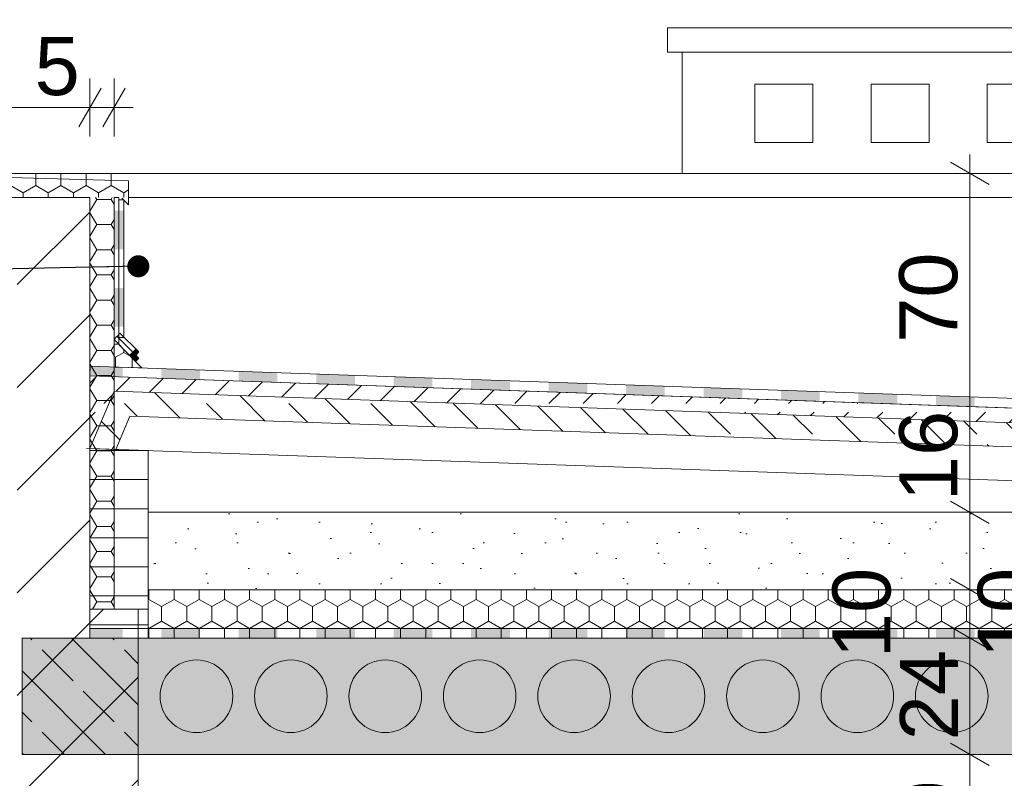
# Model space of a CAD drawing. Header units: centimetres. Extents: x 5703 to 19022, y -2164 to 612.
# Tile 34 of 49: x 16929 to 17132, y -396 to -240. Entities that reach past the tile are written whole.
import ezdxf

# ---------------------------------------------------------------- set-up
doc = ezdxf.new("R2010")
doc.units = ezdxf.units.CM
doc.header["$MEASUREMENT"] = 0
for name, color, linetype in [('810-Ogólne', 7, 'Continuous'), ('810-PZT', 7, 'Continuous'), ('830-Teksty Etykiety', 7, 'Continuous'), ('____PRZEKRÓJ_KRESKI', 7, 'Continuous'), ('MF_KRESKOWANIE', 7, 'Continuous'), ('MF_OKNA', 7, 'Continuous'), ('MF_SCIANY_KONSTR', 7, 'Continuous'), ('MF_SCIANY_KONSTR istn.', 7, 'Continuous'), ('MF_WIDOK', 7, 'Continuous'), ('MF_WYM_DUŻE', 7, 'Continuous'), ('MF_WYMIAR zagospodarowanie', 7, 'Continuous')]:
    doc.layers.add(name, color=color, linetype=linetype)
doc.styles.add('GENERATED_STYLE_3', font='arial.ttf')
doc.dimstyles.new('GENERATED_STYLE__1', dxfattribs={"dimtxt": 12, "dimasz": 6.08, "dimexe": 0.18, "dimexo": 0.0625, "dimgap": 0.09, "dimtad": 1, "dimdec": 0, "dimzin": 0, "dimdsep": 46, "dimtxsty": 'GENERATED_STYLE_3', "dimblk": 'ARROWHEAD_2', "dimblk1": 'ARROWHEAD_2', "dimblk2": 'ARROWHEAD_2', "dimcen": 0.09, "dimse1": 1, "dimse2": 1, "dimclrd": 7, "dimclre": 7, "dimclrt": 7, "dimadec": 0, "dimazin": 0, "dimtfac": 1, "dimtdec": 4, "dimtmove": 0, "dimatfit": 3, "dimfxl": 1, "dimtolj": 1, "dimtzin": 0, "dimarcsym": 0})
doc.dimstyles.new('GENERATED_STYLE__2', dxfattribs={"dimtxt": 12, "dimasz": 6.08, "dimexe": 0.18, "dimexo": 0.0625, "dimgap": 0.09, "dimtad": 1, "dimtih": 1, "dimtoh": 1, "dimdec": 0, "dimzin": 0, "dimdsep": 46, "dimtxsty": 'GENERATED_STYLE_3', "dimblk": 'ARROWHEAD_2', "dimblk1": 'ARROWHEAD_2', "dimblk2": 'ARROWHEAD_2', "dimcen": 0.09, "dimse1": 1, "dimse2": 1, "dimclrd": 7, "dimclre": 7, "dimclrt": 7, "dimadec": 0, "dimazin": 0, "dimtfac": 1, "dimtdec": 4, "dimtmove": 0, "dimatfit": 3, "dimfxl": 1, "dimtolj": 1, "dimtzin": 0, "dimarcsym": 0})
doc.dimstyles.new('GENERATED_STYLE__4', dxfattribs={"dimtxt": 0.18, "dimasz": 9.12, "dimexe": 0.18, "dimexo": 0.0625, "dimgap": 0.09, "dimtad": 0, "dimtih": 1, "dimtoh": 1, "dimdec": 4, "dimzin": 0, "dimdsep": 46, "dimcen": 0.09, "dimadec": 0, "dimazin": 0, "dimtfac": 1, "dimtdec": 4, "dimtmove": 0, "dimatfit": 3, "dimldrblk": 'ARROWHEAD_11', "dimfxl": 1, "dimtolj": 1, "dimtzin": 0, "dimarcsym": 0})
pattern_1 = [(45, (-4821233.928, -1061.357), (-10.60660172, 10.60660172), [])]
pattern_2 = [(90, (-4821233.9283, -1061.3574), (-5.1961524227, 0), [3, -6]), (90, (-4821236.5264, -1056.8574), (-5.1961524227, 0), [3, -6]), (150, (-4821233.9283, -1058.3574), (2.5980762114, 4.5), [3, -6]), (150, (-4821239.1245, -1058.3574), (2.5980762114, 4.5), [3, -6]), (210, (-4821233.9283, -1061.3574), (-2.5980762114, 4.5), [3, -6]), (210, (-4821239.1245, -1061.3574), (-2.5980762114, 4.5), [3, -6])]
pattern_3 = [(315, (-4821233.928, -1061.357), (8.485281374, 8.485281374), []), (315, (-4821229.686, -1057.115), (8.485281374, 8.485281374), [9, -3])]

# ---------------------------------------------------------------- blocks, each defined once
blk = doc.blocks.new('*D4', base_point=(-4821233.93, -1061.36))
at = {"layer": 'MF_WYM_DUŻE', "color": 7, "linetype": 'Continuous', "lineweight": 13, "transparency": 16777216}
for p, q in [((16898.36, -263.76), (16898.36, -251.76)), ((16943.36, -263.76), (16943.36, -251.76)), ((16894.45, -257.76), (16898.36, -257.76)), ((16898.36, -257.76), (16943.36, -257.76))]:
    blk.add_line(p, q, dxfattribs=at)
at = {"layer": 'MF_WYM_DUŻE', "color": 7, "linetype": 'Continuous', "lineweight": 15, "transparency": 16777216}
for p, q in [((16900.67, -253.76), (16896.05, -261.76)), ((16945.67, -253.76), (16941.05, -261.76))]:
    blk.add_line(p, q, dxfattribs=at)
at = {"layer": 'MF_WYM_DUŻE', "color": 7, "lineweight": 13, "transparency": 16777216, "char_height": 12, "attachment_point": 7, "style": 'GENERATED_STYLE_3'}
for s, insert in [('\\A1;{\\pql;\\fArial|b0|i0|c238|p38;45}', (16907.2, -255.36)), ('\\A1;{\\pql;\\fArial|b0|i0|c238|p38;5}', (16931.94, -255.36))]:
    blk.add_mtext(s, dxfattribs=dict(at, insert=insert))
blk = doc.blocks.new('ARROWHEAD_2')
at = {"color": 0, "linetype": 'Continuous', "lineweight": 0}
for p, q in [((-0.378, -0.655), (0.378, 0.655)), ((0, 0), (-1, 0))]:
    blk.add_line(p, q, dxfattribs=at)
blk = doc.blocks.new('*D5', base_point=(-4821233.93, -1061.36))
at = {"layer": 'MF_WYM_DUŻE', "color": 7, "linetype": 'Continuous', "lineweight": 13, "transparency": 16777216}
for p, q in [((16943.36, -263.76), (16943.36, -251.76)), ((16948.36, -263.76), (16948.36, -251.76)), ((16943.36, -257.76), (16948.36, -257.76)), ((16948.36, -257.76), (16952.27, -257.76))]:
    blk.add_line(p, q, dxfattribs=at)
at = {"layer": 'MF_WYM_DUŻE', "color": 7, "linetype": 'Continuous', "lineweight": 15, "transparency": 16777216}
for p, q in [((16945.67, -253.76), (16941.05, -261.76)), ((16946.05, -261.76), (16950.67, -253.76))]:
    blk.add_line(p, q, dxfattribs=at)
blk = doc.blocks.new('*D14', base_point=(-4821233.93, -1061.36))
at = {"layer": 'MF_WYM_DUŻE', "color": 7, "linetype": 'Continuous', "lineweight": 13, "transparency": 16777216}
for p, q in [((18871.69, -271.36), (18871.69, -267.45)), ((18877.69, -271.36), (18865.69, -271.36)), ((18871.69, -1108.36), (18871.69, -271.36)), ((18877.69, -1108.36), (18865.69, -1108.36)), ((18871.69, -1112.27), (18871.69, -1108.36))]:
    blk.add_line(p, q, dxfattribs=at)
at = {"layer": 'MF_WYM_DUŻE', "color": 7, "linetype": 'Continuous', "lineweight": 15, "transparency": 16777216}
for p, q in [((18875.69, -273.67), (18867.69, -269.05)), ((18867.69, -1106.05), (18875.69, -1110.67))]:
    blk.add_line(p, q, dxfattribs=at)
at = {"layer": 'MF_WYM_DUŻE', "color": 7, "lineweight": 13, "transparency": 16777216, "insert": (18869.29, -703.52), "char_height": 12, "attachment_point": 7, "rotation": 90, "style": 'GENERATED_STYLE_3'}
blk.add_mtext('\\A1;{\\pql;\\fArial|b0|i0|c238|p38;837}', dxfattribs=at)
blk = doc.blocks.new('*D20', base_point=(-4821233.93, -1061.36))
at = {"layer": 'MF_WYM_DUŻE', "color": 7, "linetype": 'Continuous', "lineweight": 13, "transparency": 16777216}
for p, q in [((18851.67, -271.36), (18851.67, -267.45)), ((18857.67, -271.36), (18845.67, -271.36)), ((18851.67, -421.36), (18851.67, -271.36)), ((18857.67, -421.36), (18845.67, -421.36))]:
    blk.add_line(p, q, dxfattribs=at)
at = {"layer": 'MF_WYM_DUŻE', "color": 7, "linetype": 'Continuous', "lineweight": 15, "transparency": 16777216}
for p, q in [((18855.67, -273.67), (18847.67, -269.05)), ((18847.67, -419.05), (18855.67, -423.67))]:
    blk.add_line(p, q, dxfattribs=at)
at = {"layer": 'MF_WYM_DUŻE', "color": 7, "lineweight": 13, "transparency": 16777216, "insert": (18849.27, -360.02), "char_height": 12, "attachment_point": 7, "rotation": 90, "style": 'GENERATED_STYLE_3'}
blk.add_mtext('\\A1;{\\pql;\\fArial|b0|i0|c238|p38;150}', dxfattribs=at)
blk = doc.blocks.new('*X27', base_point=(-4821233.93, -1061.36))
at = {"layer": '810-Ogólne', "linetype": 'Continuous', "lineweight": 0, "true_color": 0x000000}
for points in [[(16950.1, -365.36), (16943.36, -365.36), (16943.36, -367.36), (16950.1, -367.36)], [(16958.1, -367.36), (16966.1, -367.36), (16966.1, -365.36), (16958.1, -365.36)], [(16974.1, -367.36), (16982.1, -367.36), (16982.1, -365.36), (16974.1, -365.36)], [(16990.1, -367.36), (16998.1, -367.36), (16998.1, -365.36), (16990.1, -365.36)], [(17006.1, -367.36), (17014.1, -367.36), (17014.1, -365.36), (17006.1, -365.36)], [(17022.1, -367.36), (17030.1, -367.36), (17030.1, -365.36), (17022.1, -365.36)], [(17038.1, -367.36), (17046.1, -367.36), (17046.1, -365.36), (17038.1, -365.36)], [(17054.1, -367.36), (17062.1, -367.36), (17062.1, -365.36), (17054.1, -365.36)], [(17070.1, -367.36), (17078.1, -367.36), (17078.1, -365.36), (17070.1, -365.36)], [(17086.1, -367.36), (17094.1, -367.36), (17094.1, -365.36), (17086.1, -365.36)], [(17102.1, -367.36), (17110.1, -367.36), (17110.1, -365.36), (17102.1, -365.36)], [(17118.1, -367.36), (17126.1, -367.36), (17126.1, -365.36), (17118.1, -365.36)]]:
    blk.add_hatch(color=18, dxfattribs=at).paths.add_polyline_path(points)
blk = doc.blocks.new('*X28', base_point=(-4821233.93, -1061.36))
at = {"layer": '810-Ogólne', "linetype": 'Continuous', "lineweight": 0, "true_color": 0x000000}
for points in [[(16943.36, -313.19), (16950.1, -313.43), (16950.1, -311.43), (16943.43, -311.19)], [(16958.1, -313.71), (16966.1, -313.99), (16966.1, -311.99), (16958.1, -311.71)], [(16974.1, -314.27), (16982.1, -314.55), (16982.1, -312.55), (16974.1, -312.27)], [(16990.1, -314.83), (16998.1, -315.11), (16998.1, -313.11), (16990.1, -312.83)], [(17006.1, -315.39), (17014.1, -315.67), (17014.1, -313.67), (17006.1, -313.39)], [(17022.1, -315.95), (17030.1, -316.23), (17030.1, -314.23), (17022.1, -313.95)], [(17038.1, -314.51), (17038.1, -316.4), (17046.1, -316.4), (17046.1, -314.79)], [(17054.1, -315.07), (17054.1, -316.4), (17062.1, -316.4), (17062.1, -315.35)], [(17046.1, -316.4), (17038.1, -316.4), (17038.1, -316.51), (17046.1, -316.79)], [(17062.1, -316.4), (17054.1, -316.4), (17054.1, -317.07), (17062.1, -317.35)], [(17070.1, -315.63), (17070.1, -316.4), (17078.1, -316.4), (17078.1, -315.91)], [(17078.1, -316.4), (17070.1, -316.4), (17070.1, -317.63), (17078.1, -317.91)], [(17086.1, -316.19), (17086.1, -316.4), (17092.23, -316.4)], [(17086.1, -318.19), (17094.1, -318.47), (17094.1, -316.47), (17092.23, -316.4), (17086.1, -316.4)], [(17102.1, -318.75), (17110.1, -319.03), (17110.1, -317.03), (17102.1, -316.75)], [(17118.1, -319.31), (17126.1, -319.59), (17126.1, -317.59), (17118.1, -317.31)]]:
    blk.add_hatch(color=18, dxfattribs=at).paths.add_polyline_path(points)
blk = doc.blocks.new('*X38', base_point=(-4821233.93, -1061.36))
at = {"layer": '810-Ogólne', "linetype": 'Continuous', "lineweight": 13}
for points in [[(16948.36, -287.04), (16949.36, -287.04), (16949.36, -279.04), (16948.36, -279.04)], [(16948.36, -303.04), (16949.36, -303.04), (16949.36, -295.04), (16948.36, -295.04)]]:
    blk.add_hatch(color=5, dxfattribs=at).paths.add_polyline_path(points)
blk = doc.blocks.new('*X39', base_point=(-4821233.93, -1061.36))
at = {"layer": '810-Ogólne', "linetype": 'Continuous', "lineweight": 13}
blk.add_hatch(color=5, dxfattribs=at).paths.add_polyline_path([(16952.15, -308.22), (16951.49, -308.87), (16952.8, -310.19), (16953.46, -309.53)])
blk = doc.blocks.new('*X40', base_point=(-4821233.93, -1061.36))
at = {"layer": '810-Ogólne', "linetype": 'Continuous', "lineweight": 13}
for points in [[(16949.36, -287.04), (16950.36, -287.04), (16950.36, -279.04), (16949.36, -279.04)], [(16949.36, -303.04), (16950.36, -303.04), (16950.36, -295.04), (16949.36, -295.04)]]:
    blk.add_hatch(color=5, dxfattribs=at).paths.add_polyline_path(points)
blk = doc.blocks.new('*X41', base_point=(-4821233.93, -1061.36))
at = {"layer": '810-Ogólne', "linetype": 'Continuous', "lineweight": 13}
blk.add_hatch(color=5, dxfattribs=at).paths.add_polyline_path([(16952.79, -307.56), (16952.15, -308.22), (16952.83, -308.9), (16953.48, -308.24)])
blk = doc.blocks.new('*D73', base_point=(-4821233.93, -1061.36))
at = {"layer": 'MF_WYM_DUŻE', "color": 7, "linetype": 'Continuous', "lineweight": 15, "transparency": 16777216}
for p, q in [((17151.08, -389.05), (17159.08, -393.67)), ((17151.08, -709.05), (17159.08, -713.67))]:
    blk.add_line(p, q, dxfattribs=at)
at = {"layer": 'MF_WYM_DUŻE', "color": 7, "linetype": 'Continuous', "lineweight": 13, "transparency": 16777216}
for p, q in [((17161.08, -391.36), (17149.08, -391.36)), ((17155.08, -711.36), (17155.08, -391.36)), ((17161.08, -711.36), (17149.08, -711.36))]:
    blk.add_line(p, q, dxfattribs=at)
at = {"layer": 'MF_WYM_DUŻE', "color": 7, "lineweight": 13, "transparency": 16777216, "insert": (17152.68, -565.02), "char_height": 12, "attachment_point": 7, "rotation": 90, "style": 'GENERATED_STYLE_3'}
blk.add_mtext('\\A1;{\\pql;\\fArial|b0|i0|c238|p38;320}', dxfattribs=at)
blk = doc.blocks.new('*D74', base_point=(-4821233.93, -1061.36))
at = {"layer": 'MF_WYM_DUŻE', "color": 7, "linetype": 'Continuous', "lineweight": 15, "transparency": 16777216}
for p, q in [((17151.08, -365.05), (17159.08, -369.67)), ((17151.08, -389.05), (17159.08, -393.67))]:
    blk.add_line(p, q, dxfattribs=at)
at = {"layer": 'MF_WYM_DUŻE', "color": 7, "linetype": 'Continuous', "lineweight": 13, "transparency": 16777216}
for p, q in [((17161.08, -367.36), (17149.08, -367.36)), ((17155.08, -391.36), (17155.08, -367.36)), ((17161.08, -391.36), (17149.08, -391.36))]:
    blk.add_line(p, q, dxfattribs=at)
at = {"layer": 'MF_WYM_DUŻE', "color": 7, "lineweight": 13, "transparency": 16777216, "char_height": 12, "attachment_point": 7, "rotation": 90, "style": 'GENERATED_STYLE_3'}
for s, insert in [('\\A1;{\\pql;\\fArial|b0|i0|c238|p38;10}', (17138.88, -371.47)), ('\\A1;{\\pql;\\fArial|b0|i0|c238|p38;24}', (17152.68, -388.47))]:
    blk.add_mtext(s, dxfattribs=dict(at, insert=insert))
blk = doc.blocks.new('*D75', base_point=(-4821233.93, -1061.36))
at = {"layer": 'MF_WYM_DUŻE', "color": 7, "linetype": 'Continuous', "lineweight": 15, "transparency": 16777216}
for p, q in [((17151.08, -355.05), (17159.08, -359.67)), ((17151.08, -365.05), (17159.08, -369.67))]:
    blk.add_line(p, q, dxfattribs=at)
at = {"layer": 'MF_WYM_DUŻE', "color": 7, "linetype": 'Continuous', "lineweight": 13, "transparency": 16777216}
for p, q in [((17161.08, -357.36), (17149.08, -357.36)), ((17155.08, -367.36), (17155.08, -357.36)), ((17161.08, -367.36), (17149.08, -367.36))]:
    blk.add_line(p, q, dxfattribs=at)
blk = doc.blocks.new('*D76', base_point=(-4821233.93, -1061.36))
at = {"layer": 'MF_WYM_DUŻE', "color": 7, "linetype": 'Continuous', "lineweight": 15, "transparency": 16777216}
for p, q in [((17151.08, -339.05), (17159.08, -343.67)), ((17151.08, -355.05), (17159.08, -359.67))]:
    blk.add_line(p, q, dxfattribs=at)
at = {"layer": 'MF_WYM_DUŻE', "color": 7, "linetype": 'Continuous', "lineweight": 13, "transparency": 16777216}
for p, q in [((17161.08, -341.36), (17149.08, -341.36)), ((17155.08, -357.36), (17155.08, -341.36)), ((17161.08, -357.36), (17149.08, -357.36))]:
    blk.add_line(p, q, dxfattribs=at)
blk = doc.blocks.new('*D77', base_point=(-4821233.93, -1061.36))
at = {"layer": 'MF_WYM_DUŻE', "color": 7, "linetype": 'Continuous', "lineweight": 13, "transparency": 16777216}
for p, q in [((17155.08, -271.36), (17155.08, -267.45)), ((17161.08, -271.36), (17149.08, -271.36)), ((17155.08, -341.36), (17155.08, -271.36)), ((17161.08, -341.36), (17149.08, -341.36))]:
    blk.add_line(p, q, dxfattribs=at)
at = {"layer": 'MF_WYM_DUŻE', "color": 7, "linetype": 'Continuous', "lineweight": 15, "transparency": 16777216}
for p, q in [((17159.08, -273.67), (17151.08, -269.05)), ((17151.08, -339.05), (17159.08, -343.67))]:
    blk.add_line(p, q, dxfattribs=at)
at = {"layer": 'MF_WYM_DUŻE', "color": 7, "lineweight": 13, "transparency": 16777216, "char_height": 12, "attachment_point": 7, "rotation": 90, "style": 'GENERATED_STYLE_3'}
for s, insert in [('\\A1;{\\pql;\\fArial|b0|i0|c238|p38;70}', (17152.68, -306.36)), ('\\A1;{\\pql;\\fArial|b0|i0|c238|p38;16}', (17152.68, -339.05))]:
    blk.add_mtext(s, dxfattribs=dict(at, insert=insert))
blk = doc.blocks.new('*D90', base_point=(-4821233.93, -1061.36))
at = {"layer": 'MF_WYM_DUŻE', "color": 7, "linetype": 'Continuous', "lineweight": 15, "transparency": 16777216}
for p, q in [((17121.08, -389.05), (17129.08, -393.67)), ((17121.08, -419.05), (17129.08, -423.67))]:
    blk.add_line(p, q, dxfattribs=at)
at = {"layer": 'MF_WYM_DUŻE', "color": 7, "linetype": 'Continuous', "lineweight": 13, "transparency": 16777216}
for p, q in [((17131.08, -391.36), (17119.08, -391.36)), ((17125.08, -421.36), (17125.08, -391.36)), ((17131.08, -421.36), (17119.08, -421.36))]:
    blk.add_line(p, q, dxfattribs=at)
at = {"layer": 'MF_WYM_DUŻE', "color": 7, "lineweight": 13, "transparency": 16777216, "insert": (17122.68, -415.46), "char_height": 12, "attachment_point": 7, "rotation": 90, "style": 'GENERATED_STYLE_3'}
blk.add_mtext('\\A1;{\\pql;\\fArial|b0|i0|c238|p38;30}', dxfattribs=at)
blk = doc.blocks.new('*D91', base_point=(-4821233.93, -1061.36))
at = {"layer": 'MF_WYM_DUŻE', "color": 7, "linetype": 'Continuous', "lineweight": 15, "transparency": 16777216}
for p, q in [((17121.08, -365.05), (17129.08, -369.67)), ((17121.08, -389.05), (17129.08, -393.67))]:
    blk.add_line(p, q, dxfattribs=at)
at = {"layer": 'MF_WYM_DUŻE', "color": 7, "linetype": 'Continuous', "lineweight": 13, "transparency": 16777216}
for p, q in [((17131.08, -367.36), (17119.08, -367.36)), ((17125.08, -391.36), (17125.08, -367.36)), ((17131.08, -391.36), (17119.08, -391.36))]:
    blk.add_line(p, q, dxfattribs=at)
at = {"layer": 'MF_WYM_DUŻE', "color": 7, "lineweight": 13, "transparency": 16777216, "char_height": 12, "attachment_point": 7, "rotation": 90, "style": 'GENERATED_STYLE_3'}
for s, insert in [('\\A1;{\\pql;\\fArial|b0|i0|c238|p38;10}', (17108.88, -371.47)), ('\\A1;{\\pql;\\fArial|b0|i0|c238|p38;24}', (17122.68, -388.47))]:
    blk.add_mtext(s, dxfattribs=dict(at, insert=insert))
blk = doc.blocks.new('*D92', base_point=(-4821233.93, -1061.36))
at = {"layer": 'MF_WYM_DUŻE', "color": 7, "linetype": 'Continuous', "lineweight": 15, "transparency": 16777216}
for p, q in [((17121.08, -355.05), (17129.08, -359.67)), ((17121.08, -365.05), (17129.08, -369.67))]:
    blk.add_line(p, q, dxfattribs=at)
at = {"layer": 'MF_WYM_DUŻE', "color": 7, "linetype": 'Continuous', "lineweight": 13, "transparency": 16777216}
for p, q in [((17131.08, -357.36), (17119.08, -357.36)), ((17125.08, -367.36), (17125.08, -357.36)), ((17131.08, -367.36), (17119.08, -367.36))]:
    blk.add_line(p, q, dxfattribs=at)
blk = doc.blocks.new('*D93', base_point=(-4821233.93, -1061.36))
at = {"layer": 'MF_WYM_DUŻE', "color": 7, "linetype": 'Continuous', "lineweight": 15, "transparency": 16777216}
for p, q in [((17121.08, -339.05), (17129.08, -343.67)), ((17121.08, -355.05), (17129.08, -359.67))]:
    blk.add_line(p, q, dxfattribs=at)
at = {"layer": 'MF_WYM_DUŻE', "color": 7, "linetype": 'Continuous', "lineweight": 13, "transparency": 16777216}
for p, q in [((17131.08, -341.36), (17119.08, -341.36)), ((17125.08, -357.36), (17125.08, -341.36)), ((17131.08, -357.36), (17119.08, -357.36))]:
    blk.add_line(p, q, dxfattribs=at)
blk = doc.blocks.new('*D94', base_point=(-4821233.93, -1061.36))
at = {"layer": 'MF_WYM_DUŻE', "color": 7, "linetype": 'Continuous', "lineweight": 13, "transparency": 16777216}
for p, q in [((17125.08, -271.36), (17125.08, -267.45)), ((17131.08, -271.36), (17119.08, -271.36)), ((17125.08, -341.36), (17125.08, -271.36)), ((17131.08, -341.36), (17119.08, -341.36))]:
    blk.add_line(p, q, dxfattribs=at)
at = {"layer": 'MF_WYM_DUŻE', "color": 7, "linetype": 'Continuous', "lineweight": 15, "transparency": 16777216}
for p, q in [((17129.08, -273.67), (17121.08, -269.05)), ((17121.08, -339.05), (17129.08, -343.67))]:
    blk.add_line(p, q, dxfattribs=at)
at = {"layer": 'MF_WYM_DUŻE', "color": 7, "lineweight": 13, "transparency": 16777216, "char_height": 12, "attachment_point": 7, "rotation": 90, "style": 'GENERATED_STYLE_3'}
for s, insert in [('\\A1;{\\pql;\\fArial|b0|i0|c238|p38;70}', (17122.68, -306.36)), ('\\A1;{\\pql;\\fArial|b0|i0|c238|p38;16}', (17122.68, -339.05))]:
    blk.add_mtext(s, dxfattribs=dict(at, insert=insert))
blk = doc.blocks.new('*D102', base_point=(-4821233.93, -1061.36))
at = {"layer": 'MF_WYM_DUŻE', "color": 7, "linetype": 'Continuous', "lineweight": 15, "transparency": 16777216}
for p, q in [((18534.08, -389.05), (18542.08, -393.67)), ((18534.08, -709.05), (18542.08, -713.67))]:
    blk.add_line(p, q, dxfattribs=at)
at = {"layer": 'MF_WYM_DUŻE', "color": 7, "linetype": 'Continuous', "lineweight": 13, "transparency": 16777216}
for p, q in [((18544.08, -391.36), (18532.08, -391.36)), ((18538.08, -711.36), (18538.08, -391.36)), ((18544.08, -711.36), (18532.08, -711.36))]:
    blk.add_line(p, q, dxfattribs=at)
at = {"layer": 'MF_WYM_DUŻE', "color": 7, "lineweight": 13, "transparency": 16777216, "insert": (18535.68, -565.02), "char_height": 12, "attachment_point": 7, "rotation": 90, "style": 'GENERATED_STYLE_3'}
blk.add_mtext('\\A1;{\\pql;\\fArial|b0|i0|c238|p38;320}', dxfattribs=at)
blk = doc.blocks.new('*D103', base_point=(-4821233.93, -1061.36))
at = {"layer": 'MF_WYM_DUŻE', "color": 7, "linetype": 'Continuous', "lineweight": 15, "transparency": 16777216}
for p, q in [((18534.08, -365.05), (18542.08, -369.67)), ((18534.08, -389.05), (18542.08, -393.67))]:
    blk.add_line(p, q, dxfattribs=at)
at = {"layer": 'MF_WYM_DUŻE', "color": 7, "linetype": 'Continuous', "lineweight": 13, "transparency": 16777216}
for p, q in [((18544.08, -367.36), (18532.08, -367.36)), ((18538.08, -391.36), (18538.08, -367.36)), ((18544.08, -391.36), (18532.08, -391.36))]:
    blk.add_line(p, q, dxfattribs=at)
at = {"layer": 'MF_WYM_DUŻE', "color": 7, "lineweight": 13, "transparency": 16777216, "char_height": 12, "attachment_point": 7, "rotation": 90, "style": 'GENERATED_STYLE_3'}
for s, insert in [('\\A1;{\\pql;\\fArial|b0|i0|c238|p38;10}', (18521.88, -371.47)), ('\\A1;{\\pql;\\fArial|b0|i0|c238|p38;24}', (18535.68, -388.47))]:
    blk.add_mtext(s, dxfattribs=dict(at, insert=insert))
blk = doc.blocks.new('*D104', base_point=(-4821233.93, -1061.36))
at = {"layer": 'MF_WYM_DUŻE', "color": 7, "linetype": 'Continuous', "lineweight": 15, "transparency": 16777216}
for p, q in [((18534.08, -355.05), (18542.08, -359.67)), ((18534.08, -365.05), (18542.08, -369.67))]:
    blk.add_line(p, q, dxfattribs=at)
at = {"layer": 'MF_WYM_DUŻE', "color": 7, "linetype": 'Continuous', "lineweight": 13, "transparency": 16777216}
for p, q in [((18544.08, -357.36), (18532.08, -357.36)), ((18538.08, -367.36), (18538.08, -357.36)), ((18544.08, -367.36), (18532.08, -367.36))]:
    blk.add_line(p, q, dxfattribs=at)
blk = doc.blocks.new('*D105', base_point=(-4821233.93, -1061.36))
at = {"layer": 'MF_WYM_DUŻE', "color": 7, "linetype": 'Continuous', "lineweight": 15, "transparency": 16777216}
for p, q in [((18534.08, -339.05), (18542.08, -343.67)), ((18534.08, -355.05), (18542.08, -359.67))]:
    blk.add_line(p, q, dxfattribs=at)
at = {"layer": 'MF_WYM_DUŻE', "color": 7, "linetype": 'Continuous', "lineweight": 13, "transparency": 16777216}
for p, q in [((18544.08, -341.36), (18532.08, -341.36)), ((18538.08, -357.36), (18538.08, -341.36)), ((18544.08, -357.36), (18532.08, -357.36))]:
    blk.add_line(p, q, dxfattribs=at)
blk = doc.blocks.new('*D106', base_point=(-4821233.93, -1061.36))
at = {"layer": 'MF_WYM_DUŻE', "color": 7, "linetype": 'Continuous', "lineweight": 13, "transparency": 16777216}
for p, q in [((18538.08, -270.76), (18538.08, -266.85)), ((18544.08, -270.76), (18532.08, -270.76)), ((18538.08, -341.36), (18538.08, -270.76)), ((18544.08, -341.36), (18532.08, -341.36))]:
    blk.add_line(p, q, dxfattribs=at)
at = {"layer": 'MF_WYM_DUŻE', "color": 7, "linetype": 'Continuous', "lineweight": 15, "transparency": 16777216}
for p, q in [((18542.08, -273.07), (18534.08, -268.45)), ((18534.08, -339.05), (18542.08, -343.67))]:
    blk.add_line(p, q, dxfattribs=at)
at = {"layer": 'MF_WYM_DUŻE', "color": 7, "lineweight": 13, "transparency": 16777216, "char_height": 12, "attachment_point": 7, "rotation": 90, "style": 'GENERATED_STYLE_3'}
for s, insert in [('\\A1;{\\pql;\\fArial|b0|i0|c238|p38;71}', (18535.68, -306.06)), ('\\A1;{\\pql;\\fArial|b0|i0|c238|p38;16}', (18535.68, -339.05))]:
    blk.add_mtext(s, dxfattribs=dict(at, insert=insert))
blk = doc.blocks.new('*D118', base_point=(-4821233.93, -1061.36))
at = {"layer": 'MF_WYM_DUŻE', "color": 7, "linetype": 'Continuous', "lineweight": 15, "transparency": 16777216}
for p, q in [((18564.08, -389.05), (18572.08, -393.67)), ((18564.08, -419.05), (18572.08, -423.67))]:
    blk.add_line(p, q, dxfattribs=at)
at = {"layer": 'MF_WYM_DUŻE', "color": 7, "linetype": 'Continuous', "lineweight": 13, "transparency": 16777216}
for p, q in [((18574.08, -391.36), (18562.08, -391.36)), ((18568.08, -421.36), (18568.08, -391.36)), ((18574.08, -421.36), (18562.08, -421.36))]:
    blk.add_line(p, q, dxfattribs=at)
at = {"layer": 'MF_WYM_DUŻE', "color": 7, "lineweight": 13, "transparency": 16777216, "insert": (18565.68, -415.46), "char_height": 12, "attachment_point": 7, "rotation": 90, "style": 'GENERATED_STYLE_3'}
blk.add_mtext('\\A1;{\\pql;\\fArial|b0|i0|c238|p38;30}', dxfattribs=at)
blk = doc.blocks.new('*D119', base_point=(-4821233.93, -1061.36))
at = {"layer": 'MF_WYM_DUŻE', "color": 7, "linetype": 'Continuous', "lineweight": 15, "transparency": 16777216}
for p, q in [((18564.08, -365.05), (18572.08, -369.67)), ((18564.08, -389.05), (18572.08, -393.67))]:
    blk.add_line(p, q, dxfattribs=at)
at = {"layer": 'MF_WYM_DUŻE', "color": 7, "linetype": 'Continuous', "lineweight": 13, "transparency": 16777216}
for p, q in [((18574.08, -367.36), (18562.08, -367.36)), ((18568.08, -391.36), (18568.08, -367.36)), ((18574.08, -391.36), (18562.08, -391.36))]:
    blk.add_line(p, q, dxfattribs=at)
at = {"layer": 'MF_WYM_DUŻE', "color": 7, "lineweight": 13, "transparency": 16777216, "char_height": 12, "attachment_point": 7, "rotation": 90, "style": 'GENERATED_STYLE_3'}
for s, insert in [('\\A1;{\\pql;\\fArial|b0|i0|c238|p38;10}', (18551.88, -371.47)), ('\\A1;{\\pql;\\fArial|b0|i0|c238|p38;24}', (18565.68, -388.47))]:
    blk.add_mtext(s, dxfattribs=dict(at, insert=insert))
blk = doc.blocks.new('*D120', base_point=(-4821233.93, -1061.36))
at = {"layer": 'MF_WYM_DUŻE', "color": 7, "linetype": 'Continuous', "lineweight": 15, "transparency": 16777216}
for p, q in [((18564.08, -355.05), (18572.08, -359.67)), ((18564.08, -365.05), (18572.08, -369.67))]:
    blk.add_line(p, q, dxfattribs=at)
at = {"layer": 'MF_WYM_DUŻE', "color": 7, "linetype": 'Continuous', "lineweight": 13, "transparency": 16777216}
for p, q in [((18574.08, -357.36), (18562.08, -357.36)), ((18568.08, -367.36), (18568.08, -357.36)), ((18574.08, -367.36), (18562.08, -367.36))]:
    blk.add_line(p, q, dxfattribs=at)
blk = doc.blocks.new('*D121', base_point=(-4821233.93, -1061.36))
at = {"layer": 'MF_WYM_DUŻE', "color": 7, "linetype": 'Continuous', "lineweight": 15, "transparency": 16777216}
for p, q in [((18564.08, -339.05), (18572.08, -343.67)), ((18564.08, -355.05), (18572.08, -359.67))]:
    blk.add_line(p, q, dxfattribs=at)
at = {"layer": 'MF_WYM_DUŻE', "color": 7, "linetype": 'Continuous', "lineweight": 13, "transparency": 16777216}
for p, q in [((18574.08, -341.36), (18562.08, -341.36)), ((18568.08, -357.36), (18568.08, -341.36)), ((18574.08, -357.36), (18562.08, -357.36))]:
    blk.add_line(p, q, dxfattribs=at)
blk = doc.blocks.new('*D122', base_point=(-4821233.93, -1061.36))
at = {"layer": 'MF_WYM_DUŻE', "color": 7, "linetype": 'Continuous', "lineweight": 13, "transparency": 16777216}
for p, q in [((18568.08, -270.76), (18568.08, -266.85)), ((18574.08, -270.76), (18562.08, -270.76)), ((18568.08, -341.36), (18568.08, -270.76)), ((18574.08, -341.36), (18562.08, -341.36))]:
    blk.add_line(p, q, dxfattribs=at)
at = {"layer": 'MF_WYM_DUŻE', "color": 7, "linetype": 'Continuous', "lineweight": 15, "transparency": 16777216}
for p, q in [((18572.08, -273.07), (18564.08, -268.45)), ((18564.08, -339.05), (18572.08, -343.67))]:
    blk.add_line(p, q, dxfattribs=at)
at = {"layer": 'MF_WYM_DUŻE', "color": 7, "lineweight": 13, "transparency": 16777216, "char_height": 12, "attachment_point": 7, "rotation": 90, "style": 'GENERATED_STYLE_3'}
for s, insert in [('\\A1;{\\pql;\\fArial|b0|i0|c238|p38;71}', (18565.68, -306.06)), ('\\A1;{\\pql;\\fArial|b0|i0|c238|p38;16}', (18565.68, -339.05))]:
    blk.add_mtext(s, dxfattribs=dict(at, insert=insert))
blk = doc.blocks.new('ARROWHEAD_11')
at = {"color": 0, "linetype": 'Continuous', "lineweight": 0}
blk.add_line((0, 0), (-1, 0), dxfattribs=at)
at = {"color": 0, "linetype": 'Continuous', "lineweight": 0, "const_width": 0.25, "flags": 128}
blk.add_lwpolyline([(-0.125, 0, 1), (0.125, 0, 1)], format="xyb", close=True, dxfattribs=at)

msp = doc.modelspace()

# ---------------------------------------------------------------- hatches: boundary and pattern name
at = {"layer": '810-Ogólne', "linetype": 'Continuous', "lineweight": 13}
h = msp.add_hatch(dxfattribs=at)
h.set_pattern_fill('CUT_STONE_0002', color=5, style=0, pattern_type=2)
h.set_pattern_definition([(45, (-4821233.928, -1041.357), (-6.36396103, 6.36396103), [0, -6, 0, -9]), (110, (-4821213.928, -1041.357), (8.457233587, 3.07818129), [0, -4.4, 0, -7.6])])
h.paths.add_polyline_path([(17217.43, -341.36), (17217.43, -357.36), (16955.36, -357.36), (16955.36, -341.36)])
at = {"layer": '____PRZEKRÓJ_KRESKI', "linetype": 'Continuous', "lineweight": 13}
h = msp.add_hatch(dxfattribs=at)
h.set_pattern_fill('HEXAGONAL_0002', color=5, style=0, pattern_type=2)
h.set_pattern_definition(pattern_2)
h.paths.add_polyline_path([(16895.36, -276.36), (16951.36, -276.36), (16951.36, -271.36), (16895.36, -271.36)])
h = msp.add_hatch(dxfattribs=at)
h.set_pattern_fill('BLOCZKI_CERAMICZNE_0002', style=0, pattern_type=2)
h.set_pattern_definition(pattern_1)
h.paths.add_polyline_path([(16928.36, -361.36), (16943.36, -361.36), (16943.36, -276.36), (16928.36, -276.36)])
h = msp.add_hatch(dxfattribs=at)
h.set_pattern_fill('HEXAGONAL_0002', color=5, style=0, pattern_type=2)
h.set_pattern_definition([(1e-14, (-5561660.2394, -1061.3574), (0, 5.1961524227), [3, -6]), (1e-14, (-5561655.7394, -1058.7594), (0, 5.1961524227), [3, -6]), (60, (-5561657.2394, -1061.3574), (-4.5, 2.5980762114), [3, -6]), (60, (-5561657.2394, -1056.1613), (-4.5, 2.5980762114), [3, -6]), (120, (-5561660.2394, -1061.3574), (4.5, 2.5980762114), [3, -6]), (120, (-5561660.2394, -1056.1613), (4.5, 2.5980762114), [3, -6])])
h.paths.add_polyline_path([(16943.36, -361.36), (16948.36, -361.36), (16948.36, -276.36), (16943.36, -276.36)])
h = msp.add_hatch(dxfattribs=at)
h.set_pattern_fill('BLOCZKI_CERAMICZNE_0002', style=0, pattern_type=2)
h.set_pattern_definition(pattern_1)
h.paths.add_polyline_path([(16953.36, -361.36), (16928.36, -361.36), (16928.36, -421.36), (16953.36, -421.36)])
at = {"layer": 'MF_KRESKOWANIE', "linetype": 'Continuous', "lineweight": 13}
h = msp.add_hatch(dxfattribs=at)
h.set_pattern_fill('BETON_0002', style=0, pattern_type=2)
h.set_pattern_definition([(45, (-4821233.928, -1061.357), (-7.071067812, 7.071067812), [7.5, -2.5]), (45, (-4821233.928, -1054.286), (-7.071067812, 7.071067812), [7.5, -2.5])])
h.paths.add_polyline_path([(16943.36, -328.2), (16943.36, -313.19), (17525.83, -333.58), (17525.9, -367.36), (17513.23, -348.14), (17508.08, -335.96), (17228.53, -326.17), (17223.53, -338.01), (17218.38, -325.82), (16948.36, -316.36)])
h = msp.add_hatch(dxfattribs=at)
h.set_pattern_fill('BETON_ZBROJONY_0002', style=0, pattern_type=2)
h.set_pattern_definition(pattern_3)
h.paths.add_polyline_path([(16943.36, -328.2), (16948.36, -316.36), (17218.38, -325.82), (17223.53, -338.01), (17218.02, -337.81), (17215.02, -330.7), (16951.62, -321.48), (16948.71, -328.39)])
h = msp.add_hatch(dxfattribs=at)
h.set_pattern_fill('PLANK_FLOOR_PIONOWO_0002', style=0, pattern_type=2)
h.set_pattern_definition([(90, (-4821233.928, -1061.357), (-25, 0), [])])
h.paths.add_polyline_path([(16943.36, -367.36), (16955.36, -367.36), (16955.36, -328.62), (16943.36, -328.2)])
h = msp.add_hatch(dxfattribs=at)
h.set_pattern_fill('HEXAGONAL_0002', style=0, pattern_type=2)
h.set_pattern_definition(pattern_2)
h.paths.add_polyline_path([(16955.36, -367.36), (16955.36, -357.36), (17217.43, -357.36), (17217.43, -367.36)])
at = {"layer": 'MF_KRESKOWANIE', "linetype": 'Continuous', "lineweight": 5, "true_color": 0xbcbcbc}
msp.add_hatch(color=9, dxfattribs=at).paths.add_polyline_path([(16929.36, -391.36), (16953.36, -391.36), (16953.36, -367.36), (16929.36, -367.36)])
at = {"layer": 'MF_KRESKOWANIE', "linetype": 'Continuous', "lineweight": 13}
h = msp.add_hatch(dxfattribs=at)
h.set_pattern_fill('BETON_ZBROJONY_0002', style=0, pattern_type=2)
h.set_pattern_definition(pattern_3)
h.paths.add_polyline_path([(16953.36, -367.36), (16929.36, -367.36), (16929.36, -391.36), (16953.36, -391.36)])
at = {"layer": 'MF_KRESKOWANIE', "linetype": 'Continuous', "lineweight": 0, "true_color": 0x000000}
msp.add_hatch(color=18, dxfattribs=at).paths.add_polyline_path([(16953.36, -367.36), (18722.36, -367.36), (18722.36, -391.36), (16953.36, -391.36)])
at = {"layer": 'MF_WYMIAR zagospodarowanie', "linetype": 'Continuous', "lineweight": 13}
h = msp.add_hatch(dxfattribs=at)
h.set_pattern_fill('STYROPIAN_0002', color=5, style=0, pattern_type=2)
h.set_pattern_definition([(90, (-4821233.9283, -1061.3574), (-3.4641016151, 0), [2, -4]), (90, (-4821235.6604, -1058.3574), (-3.4641016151, 0), [2, -4]), (150, (-4821233.9283, -1059.3574), (1.7320508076, 3), [2, -4]), (150, (-4821237.3924, -1059.3574), (1.7320508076, 3), [2, -4]), (210, (-4821233.9283, -1061.3574), (-1.7320508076, 3), [2, -4]), (210, (-4821237.3924, -1061.3574), (-1.7320508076, 3), [2, -4])])
h.paths.add_polyline_path([(16954.06, -311.5), (16948.36, -311.39), (16948.36, -305.68)])

# ---------------------------------------------------------------- linework, layer by layer
at = {"layer": '810-Ogólne', "color": 5, "linetype": 'Continuous', "lineweight": 13}
for p, q in [((16949.36, -276.36), (16948.36, -276.36)), ((16948.36, -276.36), (16948.36, -306.64)), ((16949.36, -306.64), (16949.36, -276.36)), ((16950.36, -276.79), (16949.36, -276.79)), ((16949.36, -276.79), (16949.36, -305.29)), ((16950.36, -305.29), (16950.36, -276.79)), ((16948.94, -305.01), (16948.36, -305.68)), ((16953.46, -309.53), (16948.94, -305.01)), ((16949.56, -304.38), (16948.98, -305.05)), ((16953.48, -308.24), (16949.56, -304.38)), ((16948.36, -305.68), (16952.8, -310.19)), ((16948.36, -306.64), (16949.36, -306.64)), ((16948.98, -305.05), (16952.83, -308.9)), ((16949.36, -305.29), (16950.36, -305.29)), ((16952.83, -308.9), (16953.48, -308.24)), ((16952.8, -310.19), (16953.46, -309.53))]:
    msp.add_line(p, q, dxfattribs=at)
at = {"layer": '810-Ogólne', "color": 7, "linetype": 'Continuous', "lineweight": 13}
for p, q in [((16943.43, -311.19), (16943.36, -313.19)), ((17526.62, -331.6), (16943.43, -311.19)), ((16943.36, -313.19), (17526.55, -333.6)), ((18732.36, -365.36), (16943.36, -365.36)), ((16943.36, -365.36), (16943.36, -367.36)), ((16943.36, -367.36), (18732.36, -367.36))]:
    msp.add_line(p, q, dxfattribs=at)
at = {"layer": '810-Ogólne', "color": 5, "linetype": 'Continuous', "lineweight": 13, "flags": 128}
msp.add_lwpolyline([(17217.43, -341.36), (17217.43, -357.36), (16955.36, -357.36), (16955.36, -341.36)], close=True, dxfattribs=at)
at = {"layer": '810-PZT', "color": 7, "linetype": 'Continuous', "lineweight": 13, "flags": 128}
for points in [[(17080.69, -252.96), (17092.69, -252.96), (17092.69, -264.96), (17080.69, -264.96)], [(17104.69, -252.96), (17116.69, -252.96), (17116.69, -264.96), (17104.69, -264.96)], [(17128.69, -252.96), (17140.69, -252.96), (17140.69, -264.96), (17128.69, -264.96)]]:
    msp.add_lwpolyline(points, close=True, dxfattribs=at)
at = {"layer": '____PRZEKRÓJ_KRESKI', "color": 7, "linetype": 'Continuous', "lineweight": 13}
for p, q in [((17062.67, -241.33), (17062.67, -241.33)), ((17062.67, -241.33), (17249.36, -241.33)), ((17062.67, -246.33), (17062.67, -241.33)), ((17062.67, -246.33), (17062.67, -241.33)), ((17062.67, -246.33), (17062.67, -246.33)), ((17062.67, -246.33), (17249.36, -246.33)), ((17065.67, -246.33), (17065.67, -271.36)), ((16895.36, -271.36), (16951.36, -271.36)), ((16951.36, -271.36), (17251.36, -271.36)), ((16895.36, -276.36), (16943.36, -276.36)), ((16943.36, -361.36), (16943.36, -276.36)), ((16943.36, -361.36), (16943.36, -276.36)), ((16951.36, -276.36), (17251.36, -276.36)), ((16953.36, -421.36), (16953.36, -361.36))]:
    msp.add_line(p, q, dxfattribs=at)
at = {"layer": '____PRZEKRÓJ_KRESKI', "color": 5, "linetype": 'Continuous', "lineweight": 13}
msp.add_line((16948.36, -361.36), (16948.36, -276.36), dxfattribs=at)
at = {"layer": 'MF_KRESKOWANIE', "color": 7, "linetype": 'Continuous', "lineweight": 13, "flags": 128}
for points in [[(16943.36, -328.2), (16943.36, -313.19), (17525.83, -333.58), (17525.9, -367.36), (17513.23, -348.14), (17508.08, -335.96), (17228.53, -326.17), (17223.53, -338.01), (17218.38, -325.82), (16948.36, -316.36)], [(16943.36, -328.2), (16948.36, -316.36), (17218.38, -325.82), (17223.53, -338.01), (17218.02, -337.81), (17215.02, -330.7), (16951.62, -321.48), (16948.71, -328.39)], [(16943.36, -367.36), (16955.36, -367.36), (16955.36, -328.62), (16943.36, -328.2)], [(16955.36, -367.36), (16955.36, -357.36), (17217.43, -357.36), (17217.43, -367.36)], [(16929.36, -391.36), (16953.36, -391.36), (16953.36, -367.36), (16929.36, -367.36)], [(16953.36, -367.36), (16929.36, -367.36), (16929.36, -391.36), (16953.36, -391.36)], [(16953.36, -367.36), (18722.36, -367.36), (18722.36, -391.36), (16953.36, -391.36)]]:
    msp.add_lwpolyline(points, close=True, dxfattribs=at)
at = {"layer": 'MF_OKNA', "color": 7, "linetype": 'Continuous', "lineweight": 13}
for p, q in [((16943.36, -322.82), (16943.36, -361.36)), ((17501.9, -347.75), (16942.63, -328.17)), ((16955.36, -328.62), (16955.36, -361.36))]:
    msp.add_line(p, q, dxfattribs=at)
at = {"layer": 'MF_SCIANY_KONSTR', "color": 7, "linetype": 'Continuous', "lineweight": 13}
msp.add_line((16953.36, -367.36), (18722.36, -367.36), dxfattribs=at)
at = {"layer": 'MF_SCIANY_KONSTR istn.', "color": 5, "linetype": 'Continuous', "lineweight": 15}
for p, q in [((16895.36, -271.36), (16951.36, -272.89)), ((16951.36, -272.89), (16951.36, -277.89)), ((16951.36, -277.89), (16949.94, -276.48))]:
    msp.add_line(p, q, dxfattribs=at)
at = {"layer": 'MF_WIDOK', "color": 7, "linetype": 'Continuous', "lineweight": 13}
for p, q in [((16943.36, -328.62), (16955.36, -328.62)), ((16943.36, -334.62), (16955.36, -334.62)), ((16943.36, -340.62), (16955.36, -340.62)), ((16943.36, -346.62), (16955.36, -346.62)), ((16943.36, -352.62), (16955.36, -352.62)), ((16943.36, -358.62), (16955.36, -358.62)), ((16943.36, -361.36), (16955.36, -361.36)), ((16943.36, -364.62), (16955.36, -364.62))]:
    msp.add_line(p, q, dxfattribs=at)
for centre in [(16965.36, -379.36), (16984.86, -379.36), (17004.36, -379.36), (17023.86, -379.36), (17043.36, -379.36), (17062.86, -379.36), (17082.36, -379.36), (17101.86, -379.36), (17121.36, -379.36)]:
    msp.add_circle(centre, 7.5, dxfattribs=at)
at = {"layer": 'MF_WYMIAR zagospodarowanie', "color": 5, "linetype": 'Continuous', "lineweight": 13, "flags": 128}
msp.add_lwpolyline([(16954.06, -311.5), (16948.36, -311.39), (16948.36, -305.68)], close=True, dxfattribs=at)

# ---------------------------------------------------------------- block references
at = {"layer": '810-Ogólne', "color": 5, "linetype": 'Continuous', "lineweight": 13}
for name in ['*X38', '*X40', '*X39', '*X41']:
    msp.add_blockref(name, (-4821233.93, -1061.36), dxfattribs=at)
at = {"layer": '810-Ogólne', "color": 7, "linetype": 'Continuous', "lineweight": 13}
for name in ['*X28', '*X27']:
    msp.add_blockref(name, (-4821233.93, -1061.36), dxfattribs=at)

# ---------------------------------------------------------------- dimensions: what is measured, and where the dimension line sits
at = {"layer": 'MF_WYM_DUŻE', "color": 7, "linetype": 'Continuous', "lineweight": 13}
for base, p1, p2, picture, middle in [((16943.36, -257.76), (16898.36, -276.36), (16943.36, -276.36), '*D4', (16916.35, -249.36)), ((16948.36, -257.76), (16943.36, -276.36), (16948.36, -276.36), '*D5', (16936.51, -249.36))]:
    dim = msp.add_linear_dim(base=base, p1=p1, p2=p2, dimstyle='GENERATED_STYLE__2', dxfattribs=at)
    dim.commit()
    dim.dimension.update_dxf_attribs({"geometry": picture, "text_midpoint": middle, "dimtype": 160})
for base, p1, p2, picture, middle in [((18871.69, -271.36), (19022.36, -1108.36), (16895.36, -271.36), '*D14', (18863.29, -689.79)), ((18851.67, -271.36), (16898.36, -421.36), (16895.36, -271.36), '*D20', (18843.27, -346.29)), ((18538.08, -270.76), (17217.43, -341.36), (16951.26, -270.76), '*D106', (18529.68, -296.91)), ((18568.08, -270.76), (17217.43, -341.36), (16951.26, -270.76), '*D122', (18559.68, -296.91)), ((17155.08, -271.36), (17217.43, -341.36), (16951.36, -271.36), '*D77', (17146.68, -297.21)), ((17125.08, -271.36), (17217.43, -341.36), (16951.36, -271.36), '*D94', (17116.68, -297.21)), ((17155.08, -341.36), (16955.36, -357.36), (17217.43, -341.36), '*D76', (17146.68, -329.9)), ((17125.08, -341.36), (16955.36, -357.36), (17217.43, -341.36), '*D93', (17116.68, -329.9)), ((18538.08, -341.36), (16955.36, -357.36), (17217.43, -341.36), '*D105', (18529.68, -329.9)), ((18568.08, -341.36), (16955.36, -357.36), (17217.43, -341.36), '*D121', (18559.68, -329.9)), ((17155.08, -367.36), (16953.36, -391.36), (16953.36, -367.36), '*D74', (17146.68, -379.32)), ((17125.08, -367.36), (16953.36, -391.36), (16953.36, -367.36), '*D91', (17116.68, -379.32)), ((18538.08, -367.36), (16953.36, -391.36), (16953.36, -367.36), '*D103', (18529.68, -379.32)), ((18568.08, -367.36), (16953.36, -391.36), (16953.36, -367.36), '*D119', (18559.68, -379.32)), ((17155.08, -357.36), (16953.36, -367.36), (16955.36, -357.36), '*D75', (17132.88, -362.32)), ((17125.08, -357.36), (16953.36, -367.36), (16955.36, -357.36), '*D92', (17102.88, -362.32)), ((18538.08, -357.36), (16953.36, -367.36), (16955.36, -357.36), '*D104', (18515.88, -362.32)), ((18568.08, -357.36), (16953.36, -367.36), (16955.36, -357.36), '*D120', (18545.88, -362.32)), ((17155.08, -391.36), (16953.36, -711.36), (16953.36, -391.36), '*D73', (17146.68, -551.29)), ((17125.08, -391.36), (16953.36, -421.36), (16953.36, -391.36), '*D90', (17116.68, -406.32)), ((18538.08, -391.36), (16953.36, -711.36), (16953.36, -391.36), '*D102', (18529.68, -551.29)), ((18568.08, -391.36), (16953.36, -421.36), (16953.36, -391.36), '*D118', (18559.68, -406.32))]:
    dim = msp.add_linear_dim(base=base, p1=p1, p2=p2, angle=90, dimstyle='GENERATED_STYLE__1', dxfattribs=at)
    dim.commit()
    dim.dimension.update_dxf_attribs({"geometry": picture, "text_midpoint": middle, "dimtype": 160, "text_rotation": 90})

# ---------------------------------------------------------------- leaders
at = {"layer": '830-Teksty Etykiety', "color": 7, "linetype": 'Continuous', "lineweight": 13, "annotation_type": 0, "has_hookline": 1, "hookline_direction": 1, "text_width": 25.41}
msp.add_leader([(16953.36, -290.55), (16781.14, -294.21)], dimstyle='GENERATED_STYLE__4', dxfattribs=at)

doc.saveas('drawing.dxf')
